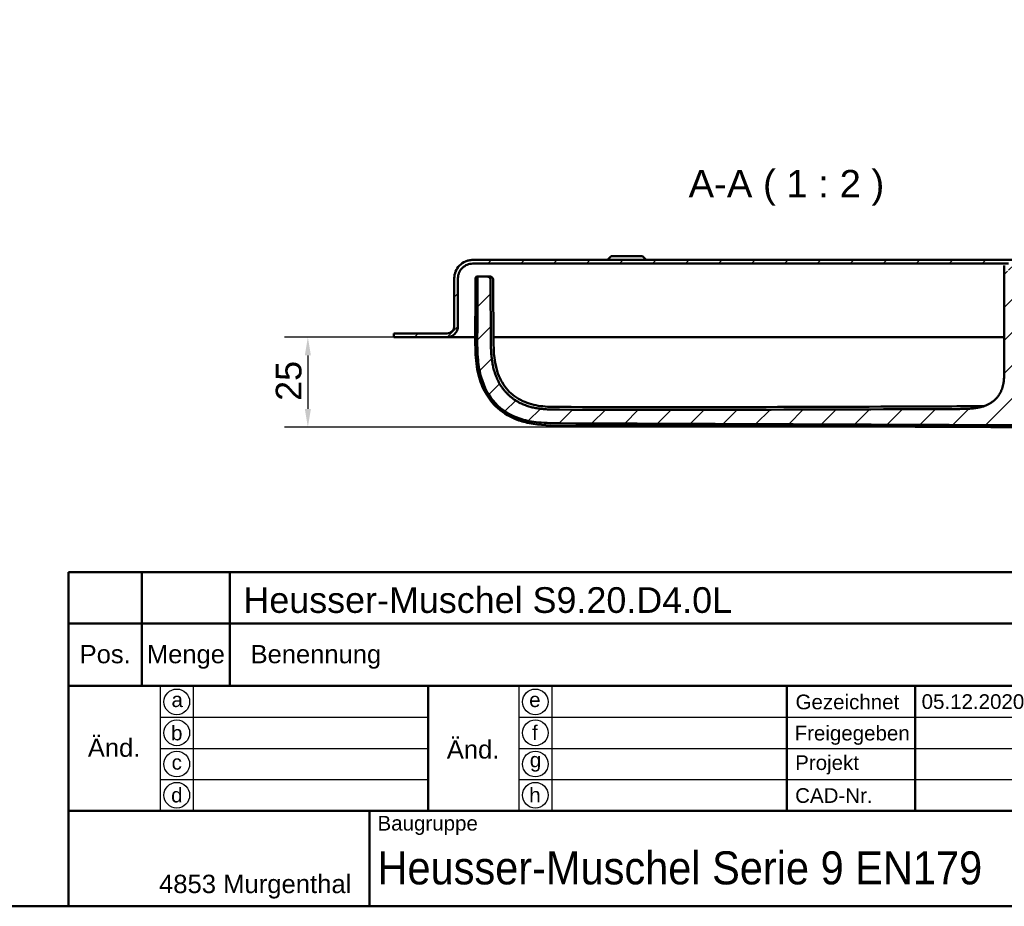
# Model space of a CAD drawing. Header units: millimetres. Extents: x 20 to 833, y 20 to 574.
# Tile 12 of 17: x 427 to 695, y 20 to 261. Entities that reach past the tile are written whole.
import ezdxf
from ezdxf.enums import TextEntityAlignment as Align

# ---------------------------------------------------------------- set-up
doc = ezdxf.new("R2010")
doc.units = ezdxf.units.MM
doc.header["$LTSCALE"] = 2
for name, color, linetype, lineweight in [('Bemaßungen(DIN)', 7, 'Continuous', 25), ('Sichtbare Kanten(DIN)', 7, 'Continuous', 50), ('Skizziergeometrie(DIN)', 7, 'Continuous', 50), ('Skizzierlinie(DIN)', 7, 'Continuous', 25), ('Symbole(DIN)', 7, 'Continuous', 25)]:
    doc.layers.add(name, color=color, linetype=linetype, lineweight=lineweight)
doc.layers.add('Schraffur', color=179, linetype='Continuous', lineweight=9, true_color=0x1e1e47)
doc.styles.add('Aktuell-DIN', font='arial.ttf')
doc.styles.add('Aktuell-DINGroßer Text', font='arial.ttf')
doc.styles.add('STANDARD-DIN~0', font='arial.ttf')
doc.styles.add('Textstil10', font='arial.ttf')
doc.styles.add('Textstil41', font='arial.ttf', dxfattribs={"width": 0.8})
doc.styles.add('Textstil83', font='arial.ttf', dxfattribs={"width": 0.8})
doc.dimstyles.new('CAD-LAN', dxfattribs={"dimscale": 2, "dimtxt": 3.5, "dimasz": 2.5, "dimexe": 3.175, "dimexo": 0, "dimgap": 0.8, "dimtad": 1, "dimrnd": 1e-08, "dimtxsty": 'STANDARD-DIN~0', "dimcen": 0.09, "dimdle": 10, "dimclrd": 250, "dimclre": 250, "dimclrt": 250, "dimadec": 0, "dimazin": 2, "dimtfac": 1, "dimtmove": 0, "dimatfit": 3, "dimfxl": 1, "dimtolj": 1, "dimtzin": 0, "dimlwd": 25, "dimlwe": 25, "dimarcsym": 0})

# ---------------------------------------------------------------- blocks, each defined once
blk = doc.blocks.new('Ränder Standardrahmen')
at = {"layer": 'Skizziergeometrie(DIN)', "flags": 128}
blk.add_lwpolyline([(10, 10), (10, 287), (410, 287), (410, 10), (10, 10)], dxfattribs=at)
blk = doc.blocks.new('Schriftfelder Heusser')
at = {"layer": 'Skizziergeometrie(DIN)'}
for p, q in [((101, 229.92), (101, 236.92)), ((101, 236.92), (291, 236.92)), ((111, 229.92), (111, 236.92)), ((123, 229.92), (123, 236.92)), ((101, 191.42), (101, 229.92)), ((101, 229.92), (291, 229.92)), ((111, 229.92), (111, 221.42)), ((123, 229.92), (123, 221.42)), ((101, 221.42), (291, 221.42)), ((150, 221.42), (150, 204.42)), ((198.85, 221.42), (198.85, 204.42)), ((216.35, 221.42), (216.35, 204.42)), ((101, 204.42), (291, 204.42)), ((142, 204.42), (142, 191.42)), ((291, 191.42), (101, 191.42))]:
    blk.add_line(p, q, dxfattribs=at)
at = {"layer": 'Skizzierlinie(DIN)'}
for p, q in [((113.5, 221.42), (113.5, 204.42)), ((118, 221.42), (118, 204.42)), ((162.35, 221.42), (162.35, 204.42)), ((166.85, 221.42), (166.85, 204.42)), ((113.5, 217.17), (150, 217.17)), ((162.35, 217.17), (278, 217.17)), ((113.5, 212.92), (150, 212.92)), ((162.35, 212.92), (278, 212.92)), ((113.5, 208.67), (150, 208.67)), ((162.35, 208.67), (278, 208.67))]:
    blk.add_line(p, q, dxfattribs=at)
for centre in [(115.75, 219.25), (164.6, 219.25), (115.75, 215.04), (164.6, 215.04), (115.75, 210.79), (164.6, 210.79), (115.75, 206.54), (164.6, 206.54)]:
    blk.add_circle(centre, 1.75, dxfattribs=at)
at = {"layer": 'Symbole(DIN)', "color": 179, "true_color": 0x262659, "style": 'Aktuell-DIN'}
for s, insert, char_height, attachment_point in [('Pos.', (106, 227), 2.489, 2), ('Menge', (117, 227), 2.489, 2), ('Benennung', (125.81, 225.38), 2.489, 4), ('\\fArial|b0|i0;a', (115.81, 219.53), 2, 5), ('\\fArial|b0|i0;e', (164.54, 219.53), 2, 5), ('\\fArial|b0|i0;Gezeichnet', (200.05, 219.23), 2, 4), ('\\fArial|b0|i0;b', (115.75, 215), 2, 5), ('\\fArial|b0|i0;f', (164.55, 215.06), 2, 5), ('\\fArial|b0|i0;Freigegeben', (199.92, 216), 2, 1), ('\\fArial|b0|i0;Projekt', (200, 211.98), 2, 1), ('\\fArial|b0|i0;c', (115.75, 211.01), 2, 5), ('\\fArial|b0|i0;g', (164.63, 211.05), 2, 5), ('\\fArial|b0|i0;d', (115.76, 206.55), 2, 5), ('\\fArial|b0|i0;h', (164.55, 206.57), 2, 5), ('\\fArial|b0|i0;CAD-Nr.', (200, 207.5), 2, 1), ('\\fArial|b0|i0;\\H2.0000;Baugruppe', (143.1, 203.73), 2, 1), ('\\fArial|b0|i0;\\H2.5000;4853 Murgenthal', (113.33, 192.46), 2.5, 7)]:
    blk.add_mtext(s, dxfattribs=dict(at, insert=insert, char_height=char_height, attachment_point=attachment_point))
at = {"layer": 'Symbole(DIN)', "color": 179, "true_color": 0x262659, "char_height": 2.489, "width": 12.3494, "attachment_point": 5, "style": 'Aktuell-DIN'}
for insert in [(107.21, 213), (156.12, 212.76)]:
    blk.add_mtext('Änd.', dxfattribs=dict(at, insert=insert))
at = {"layer": 'Symbole(DIN)', "color": 7, "insert": (143.1, 196.62), "char_height": 4.5, "width": 90.18, "attachment_point": 4, "style": 'Aktuell-DIN'}
blk.add_mtext('\\fArial|b0|i0;\\W0.90;\\H4.5000;Heusser-Muschel Serie 9 EN179', dxfattribs=at)
at = {"layer": 'Symbole(DIN)', "color": 179, "true_color": 0x262659, "style": 'Textstil10'}
blk.add_attdef('ERSTELLUNGSDATUM_001', (217.23, 218.29), '', height=2, dxfattribs=at)
at = {"layer": 'Symbole(DIN)', "color": 179, "true_color": 0x262659}
for tag, height, style, p in [('AUTOR', 2.49, 'Aktuell-DIN', (240.03, 219.26)), ('KONTROLLDATUM', 2, 'Textstil10', (217.42, 215.04)), ('KONTROLLIERT_VON', 2, 'Textstil10', (239.98, 215.05))]:
    blk.add_attdef(tag, text='', height=height, dxfattribs=dict(at, style=style)).set_placement(p, align=Align.MIDDLE_LEFT)
at = {"layer": 'Symbole(DIN)', "color": 7, "style": 'Textstil83', "width": 0.8}
blk.add_attdef('Anfänglicher_Ansichtsmaßstab_001', (281.57, 213.34), '', height=2.3, dxfattribs=at)
at = {"layer": 'Symbole(DIN)', "color": 179, "true_color": 0x262659, "style": 'Textstil10'}
blk.add_attdef('PROJEKT', text='', height=2, dxfattribs=at).set_placement((217.77, 209.72), align=Align.BOTTOM_LEFT)
at = {"layer": 'Symbole(DIN)', "color": 7, "style": 'Textstil41', "width": 0.8}
blk.add_attdef('STATUS', text='', height=5, dxfattribs=at).set_placement((284.53, 195.86), align=Align.MIDDLE_CENTER)
blk = doc.blocks.new('*D25')
at = {"layer": 'Bemaßungen(DIN)', "color": 250, "linetype": 'Continuous', "lineweight": 25, "true_color": 0x3f3f3f, "transparency": 16777216}
for p, q in [((528.63, 175.02), (498.87, 175.02)), ((505.22, 170.02), (505.22, 155.47)), ((700.98, 150.47), (498.87, 150.47))]:
    blk.add_line(p, q, dxfattribs=at)
at = {"layer": 'Bemaßungen(DIN)', "color": 250, "linetype": 'Continuous', "true_color": 0x3f3f3f, "transparency": 16777216}
for points in [[(504.39, 170.02), (506.06, 170.02), (505.22, 175.02)], [(504.39, 155.47), (506.06, 155.47), (505.22, 150.47)]]:
    blk.add_solid(points, dxfattribs=at)
at = {"layer": 'Defpoints', "color": 0, "linetype": 'Continuous', "transparency": 16777216}
for p in [(528.63, 175.02), (505.22, 150.47), (700.98, 150.47)]:
    blk.add_point(p, dxfattribs=at)
at = {"layer": 'Bemaßungen(DIN)', "color": 250, "linetype": 'Continuous', "lineweight": 25, "true_color": 0x3f3f3f, "transparency": 16777216, "insert": (496.48, 157.65), "char_height": 7, "attachment_point": 1, "rotation": 90, "style": 'STANDARD-DIN~0'}
blk.add_mtext('\\A1;25', dxfattribs=at)

msp = doc.modelspace()

# ---------------------------------------------------------------- hatches: boundary and pattern name
at = {"layer": 'Schraffur'}
h = msp.add_hatch(dxfattribs=at)
h.set_pattern_fill('ANSI31', color=256, scale=50.8, style=0)
h.set_pattern_definition([(45, (0, 0), (-4.49013, 4.49013), [])])
edge = h.paths.add_edge_path()
edge.add_line((736.131, 191.024), (736.131, 178.024))
edge.add_spline(control_points=[(736.131, 178.024), (736.131, 177.815), (736.152, 177.608), (736.237, 177.206), (736.298, 177.013), (736.537, 176.465), (736.765, 176.138), (737.325, 175.598), (737.65, 175.386), (738.363, 175.097), (738.744, 175.024), (739.131, 175.024)], knot_values=[-0.4735831, -0.4735831, -0.4735831, -0.4735831, -0.4108832, -0.4108832, -0.3500812, -0.3500812, -0.2314327, -0.2314327, -0.1160757, -0.1160757, 0, 0, 0, 0], degree=3, periodic=0)
edge.add_line((739.131, 175.024), (742.631, 175.024))
edge.add_line((742.631, 175.024), (742.631, 175.994))
edge.add_line((742.631, 175.994), (741.631, 175.994))
edge.add_line((741.631, 175.994), (741.631, 176.024))
edge.add_line((741.631, 176.024), (739.131, 176.024))
edge.add_spline(control_points=[(739.131, 176.024), (738.992, 176.024), (738.853, 176.038), (738.585, 176.095), (738.456, 176.136), (738.092, 176.295), (737.873, 176.447), (737.513, 176.82), (737.372, 177.037), (737.18, 177.513), (737.131, 177.766), (737.131, 178.024)], knot_values=[-0.3157143, -0.3157143, -0.3157143, -0.3157143, -0.2739221, -0.2739221, -0.2333875, -0.2333875, -0.1542884, -0.1542884, -0.0773838, -0.0773838, 0, 0, 0, 0], degree=3, periodic=0)
edge.add_line((737.131, 178.024), (737.131, 191.024))
edge.add_spline(control_points=[(737.131, 191.024), (737.131, 191.372), (737.095, 191.718), (736.954, 192.388), (736.852, 192.71), (736.454, 193.622), (736.074, 194.168), (735.14, 195.068), (734.599, 195.42), (733.41, 195.902), (732.776, 196.024), (732.131, 196.024)], knot_values=[-0.7893052, -0.7893052, -0.7893052, -0.7893052, -0.6848053, -0.6848053, -0.5834686, -0.5834686, -0.3857211, -0.3857211, -0.1934595, -0.1934595, 0, 0, 0, 0], degree=3, periodic=0)
edge.add_line((732.131, 196.024), (723.131, 196.024))
edge.add_line((723.131, 196.024), (723.131, 197.524))
edge.add_line((723.131, 197.524), (722.631, 197.524))
edge.add_line((722.631, 197.524), (722.631, 194.224))
edge.add_line((722.631, 194.224), (722.131, 194.224))
edge.add_line((722.131, 194.224), (722.131, 195.024))
edge.add_line((722.131, 195.024), (719.131, 195.024))
edge.add_line((719.131, 195.024), (719.131, 194.224))
edge.add_line((719.131, 194.224), (719.881, 194.224))
edge.add_line((719.881, 194.224), (719.681, 194.024))
edge.add_line((719.681, 194.024), (719.681, 189.224))
edge.add_line((719.681, 189.224), (719.881, 189.024))
edge.add_line((719.881, 189.024), (719.631, 189.024))
edge.add_line((719.631, 189.024), (719.631, 193.824))
edge.add_line((719.631, 193.824), (719.431, 194.024))
edge.add_line((719.431, 194.024), (718.331, 194.024))
edge.add_line((718.331, 194.024), (718.131, 193.824))
edge.add_line((718.131, 193.824), (718.131, 195.024))
edge.add_line((718.131, 195.024), (719.116, 195.024))
edge.add_line((719.116, 195.024), (719.116, 195.924))
edge.add_line((719.116, 195.924), (717.681, 195.924))
edge.add_line((717.681, 195.924), (717.681, 195.024))
edge.add_line((717.681, 195.024), (717.231, 195.024))
edge.add_line((717.231, 195.024), (717.231, 196.724))
edge.add_line((717.231, 196.724), (718.131, 196.724))
edge.add_line((718.131, 196.724), (718.131, 197.324))
edge.add_line((718.131, 197.324), (717.631, 197.824))
edge.add_line((717.631, 197.824), (714.681, 197.824))
edge.add_line((714.681, 197.824), (714.681, 182.983))
edge.add_line((714.681, 182.983), (724.189, 182.983))
edge.add_line((724.189, 182.983), (725.174, 183.967))
edge.add_line((725.174, 183.967), (725.174, 192.024))
edge.add_line((725.174, 192.024), (725.174, 194.524))
edge.add_line((725.174, 194.524), (724.431, 194.524))
edge.add_line((724.431, 194.524), (724.431, 188.324))
edge.add_line((724.431, 188.324), (724.131, 188.024))
edge.add_line((724.131, 188.024), (721.431, 188.024))
edge.add_line((721.431, 188.024), (721.631, 188.224))
edge.add_line((721.631, 188.224), (721.631, 188.824))
edge.add_line((721.631, 188.824), (721.431, 189.024))
edge.add_line((721.431, 189.024), (721.731, 189.024))
edge.add_line((721.731, 189.024), (721.731, 188.524))
edge.add_line((721.731, 188.524), (721.831, 188.424))
edge.add_line((721.831, 188.424), (723.931, 188.424))
edge.add_line((723.931, 188.424), (724.131, 188.624))
edge.add_line((724.131, 188.624), (724.131, 195.024))
edge.add_line((724.131, 195.024), (732.131, 195.024))
edge.add_spline(control_points=[(732.131, 195.024), (732.409, 195.024), (732.686, 194.996), (733.222, 194.883), (733.479, 194.801), (734.209, 194.483), (734.646, 194.179), (735.366, 193.432), (735.648, 192.999), (736.033, 192.047), (736.131, 191.54), (736.131, 191.024)], knot_values=[-0.6314442, -0.6314442, -0.6314442, -0.6314442, -0.5478443, -0.5478443, -0.4667749, -0.4667749, -0.3085769, -0.3085769, -0.1547676, -0.1547676, 0, 0, 0, 0], degree=3, periodic=0)
h.paths.add_polyline_path([(718.131, 188.024), (718.131, 188.224), (718.331, 188.024)], flags=0)
edge = h.paths.add_edge_path()
edge.add_line((546.131, 178.024), (546.131, 191.024))
edge.add_spline(control_points=[(546.131, 191.024), (546.131, 191.302), (546.159, 191.579), (546.272, 192.116), (546.354, 192.373), (546.672, 193.103), (546.976, 193.539), (547.723, 194.259), (548.156, 194.541), (549.108, 194.927), (549.615, 195.024), (550.131, 195.024)], knot_values=[-0.6314442, -0.6314442, -0.6314442, -0.6314442, -0.5478443, -0.5478443, -0.4667749, -0.4667749, -0.3085769, -0.3085769, -0.1547676, -0.1547676, 0, 0, 0, 0], degree=3, periodic=0)
edge.add_line((550.131, 195.024), (696.131, 195.024))
edge.add_line((696.131, 195.024), (696.131, 188.624))
edge.add_line((696.131, 188.624), (696.331, 188.424))
edge.add_line((696.331, 188.424), (698.431, 188.424))
edge.add_line((698.431, 188.424), (698.531, 188.524))
edge.add_line((698.531, 188.524), (698.531, 189.024))
edge.add_line((698.531, 189.024), (698.831, 189.024))
edge.add_line((698.831, 189.024), (698.631, 188.824))
edge.add_line((698.631, 188.824), (698.631, 188.224))
edge.add_line((698.631, 188.224), (698.831, 188.024))
edge.add_line((698.831, 188.024), (696.131, 188.024))
edge.add_line((696.131, 188.024), (695.831, 188.324))
edge.add_line((695.831, 188.324), (695.831, 194.524))
edge.add_line((695.831, 194.524), (694.987, 194.524))
edge.add_line((694.987, 194.524), (694.987, 192.024))
edge.add_line((694.987, 192.024), (694.987, 166.608))
edge.add_spline(control_points=[(694.987, 166.608), (694.987, 162.162), (694.987, 158.603), (691.46, 155.473), (687.433, 155.456), (682.4, 155.434)], knot_values=[0, 0, 0, 0, 0, 0, 1, 1, 1, 1, 1, 1], degree=5, periodic=0)
edge.add_spline(control_points=[(682.4, 155.434), (646.203, 155.276), (610.006, 155.133), (573.81, 155.262)], knot_values=[0.0000183, 0.0000183, 0.0000183, 0.0000183, 10.8591286, 10.8591286, 10.8591286, 10.8591286], degree=3, periodic=0)
edge.add_spline(control_points=[(573.81, 155.262), (567.273, 155.285), (561.313, 155.314), (555.121, 160.99), (555.094, 167.471), (555.06, 175.562)], knot_values=[0, 0, 0, 0, 0, 0, 1, 1, 1, 1, 1, 1], degree=5, periodic=0)
edge.add_spline(control_points=[(555.06, 175.562), (555.029, 182.859), (555.013, 186.746), (555.011, 190.11)], knot_values=[0, 0, 0, 0, 1.0033721, 1.0033721, 1.0033721, 1.0033721], weights=[1.044297, 1.00552, 1.0006869, 1.0000845], degree=3, periodic=0)
edge.add_spline(control_points=[(555.011, 190.11), (555.011, 190.676), (555.011, 191.184), (554.698, 191.524), (554.176, 191.524), (553.6, 191.524)], knot_values=[0, 0, 0, 0, 0, 0, 1, 1, 1, 1, 1, 1], degree=5, periodic=0)
edge.add_line((553.6, 191.524), (552.011, 191.524))
edge.add_spline(control_points=[(552.011, 191.524), (551.905, 191.524), (551.797, 191.524), (551.664, 191.487), (551.626, 191.47), (551.561, 191.425), (551.535, 191.397), (551.488, 191.322), (551.472, 191.275), (551.445, 191.142), (551.445, 191.05), (551.445, 190.958)], knot_values=[-0.0997525, -0.0997525, -0.0997525, -0.0997525, -0.0687231, -0.0687231, -0.0556331, -0.0556331, -0.0432165, -0.0432165, -0.0273736, -0.0273736, -0.0000528, -0.0000528, -0.0000528, -0.0000528], degree=3, periodic=0)
edge.add_spline(control_points=[(551.445, 190.958), (551.445, 189.041), (551.441, 187.21), (551.435, 185.282), (551.429, 183.334), (551.421, 181.328), (551.413, 179.39), (551.408, 178.104), (551.403, 176.819), (551.397, 175.533)], knot_values=[0, 0, 0, 0, 0.4082996, 0.4082996, 0.4082996, 0.82096, 0.82096, 0.82096, 1.0946134, 1.0946134, 1.0946134, 1.0946134], degree=3, periodic=0)
edge.add_spline(control_points=[(551.397, 175.533), (551.392, 174.397), (551.386, 173.258), (551.414, 172.044), (551.442, 170.83), (551.504, 169.763), (551.591, 168.845), (551.766, 167.008), (552.049, 165.512), (552.452, 164.103), (554.066, 158.466), (557.689, 154.583), (562.98, 152.819), (564.303, 152.378), (565.708, 152.065), (567.435, 151.863), (568.298, 151.762), (569.301, 151.687), (570.443, 151.646), (571.585, 151.606), (572.655, 151.603), (573.725, 151.598)], knot_values=[0, 0, 0, 0, 0.2406476, 0.2406476, 0.2406476, 0.4812952, 0.4812952, 0.4812952, 0.9625904, 0.9625904, 0.9625904, 2.8877711, 2.8877711, 2.8877711, 3.3690663, 3.3690663, 3.3690663, 3.6097139, 3.6097139, 3.6097139, 3.8503615, 3.8503615, 3.8503615, 3.8503615], degree=3, periodic=0)
edge.add_line((573.725, 151.598), (701.199, 151.051))
edge.add_spline(control_points=[(701.199, 151.051), (702.665, 151.045), (704.132, 151.037), (705.691, 151.082), (707.251, 151.126), (708.633, 151.216), (709.987, 151.37)], knot_values=[0, 0, 0, 0, 0.4403832, 0.4403832, 0.4403832, 0.8807664, 0.8807664, 0.8807664, 0.8807664], degree=3, periodic=0)
edge.add_spline(control_points=[(709.987, 151.37), (711.767, 151.574), (713.378, 151.879), (714.891, 152.299)], knot_values=[0, 0, 0, 0, 0.5001725, 0.5001725, 0.5001725, 0.5001725], degree=3, periodic=0)
edge.add_spline(control_points=[(714.891, 152.299), (716.426, 152.726), (718.107, 153.341), (719.933, 154.145)], knot_values=[0, 0, 0, 0, 0.5374565, 0.5374565, 0.5374565, 0.5374565], degree=3, periodic=0)
edge.add_spline(control_points=[(719.933, 154.145), (720.396, 154.35), (720.73, 154.504), (721.134, 154.7), (721.537, 154.896), (721.931, 155.097), (722.324, 155.3), (722.423, 155.351), (722.521, 155.402), (722.619, 155.453), (722.915, 155.605), (723.21, 155.757), (723.507, 155.905), (723.557, 155.929), (723.607, 155.954), (723.656, 155.978), (723.706, 156.002), (723.756, 156.027), (723.806, 156.051), (724.055, 156.171), (724.306, 156.287), (724.564, 156.394), (724.615, 156.415), (724.666, 156.436), (724.716, 156.456)], knot_values=[0, 0, 0, 0, 0.1300988, 0.1300988, 0.1300988, 0.2601975, 0.2601975, 0.2601975, 0.2927222, 0.2927222, 0.2927222, 0.3902963, 0.3902963, 0.3902963, 0.4065586, 0.4065586, 0.4065586, 0.422821, 0.422821, 0.422821, 0.5041327, 0.5041327, 0.5041327, 0.5203951, 0.5203951, 0.5203951, 0.5203951], degree=3, periodic=0)
edge.add_spline(control_points=[(724.716, 156.456), (724.809, 156.493), (724.9, 156.527), (725.016, 156.602), (725.053, 156.633), (725.114, 156.714), (725.135, 156.76), (725.174, 156.903), (725.174, 157.008), (725.174, 157.112)], knot_values=[-0.0935252, -0.0935252, -0.0935252, -0.0935252, -0.0642653, -0.0642653, -0.0483657, -0.0483657, -0.0312512, -0.0312512, 0, 0, 0, 0], degree=3, periodic=0)
edge.add_line((725.174, 157.112), (725.174, 177.081))
edge.add_line((725.174, 177.081), (724.189, 178.066))
edge.add_line((724.189, 178.066), (714.681, 178.066))
edge.add_line((714.681, 178.066), (714.681, 162.824))
edge.add_line((714.681, 162.824), (705.581, 162.824))
edge.add_line((705.581, 162.824), (705.581, 197.824))
edge.add_line((705.581, 197.824), (702.631, 197.824))
edge.add_line((702.631, 197.824), (702.131, 197.324))
edge.add_line((702.131, 197.324), (702.131, 196.724))
edge.add_line((702.131, 196.724), (703.031, 196.724))
edge.add_line((703.031, 196.724), (703.031, 195.024))
edge.add_line((703.031, 195.024), (702.581, 195.024))
edge.add_line((702.581, 195.024), (702.581, 195.924))
edge.add_line((702.581, 195.924), (701.145, 195.924))
edge.add_line((701.145, 195.924), (701.145, 195.024))
edge.add_line((701.145, 195.024), (702.131, 195.024))
edge.add_line((702.131, 195.024), (702.131, 193.824))
edge.add_line((702.131, 193.824), (701.931, 194.024))
edge.add_line((701.931, 194.024), (700.831, 194.024))
edge.add_line((700.831, 194.024), (700.631, 193.824))
edge.add_line((700.631, 193.824), (700.631, 189.024))
edge.add_line((700.631, 189.024), (700.381, 189.024))
edge.add_line((700.381, 189.024), (700.581, 189.224))
edge.add_line((700.581, 189.224), (700.581, 194.024))
edge.add_line((700.581, 194.024), (700.381, 194.224))
edge.add_line((700.381, 194.224), (701.131, 194.224))
edge.add_line((701.131, 194.224), (701.131, 195.024))
edge.add_line((701.131, 195.024), (698.131, 195.024))
edge.add_line((698.131, 195.024), (698.131, 194.224))
edge.add_line((698.131, 194.224), (697.631, 194.224))
edge.add_line((697.631, 194.224), (697.631, 197.524))
edge.add_line((697.631, 197.524), (697.131, 197.524))
edge.add_line((697.131, 197.524), (697.131, 196.024))
edge.add_line((697.131, 196.024), (550.131, 196.024))
edge.add_spline(control_points=[(550.131, 196.024), (549.783, 196.024), (549.437, 195.989), (548.767, 195.848), (548.445, 195.745), (547.533, 195.348), (546.987, 194.967), (546.087, 194.034), (545.734, 193.493), (545.253, 192.303), (545.131, 191.669), (545.131, 191.024)], knot_values=[-0.7893052, -0.7893052, -0.7893052, -0.7893052, -0.6848053, -0.6848053, -0.5834686, -0.5834686, -0.3857211, -0.3857211, -0.1934595, -0.1934595, 0, 0, 0, 0], degree=3, periodic=0)
edge.add_line((545.131, 191.024), (545.131, 178.024))
edge.add_spline(control_points=[(545.131, 178.024), (545.131, 177.885), (545.117, 177.747), (545.06, 177.478), (545.019, 177.35), (544.86, 176.985), (544.708, 176.767), (544.335, 176.407), (544.118, 176.266), (543.642, 176.073), (543.389, 176.024), (543.131, 176.024)], knot_values=[-0.3157221, -0.3157221, -0.3157221, -0.3157221, -0.2739221, -0.2739221, -0.2333875, -0.2333875, -0.1542884, -0.1542884, -0.0773838, -0.0773838, -0.0000019, -0.0000019, -0.0000019, -0.0000019], degree=3, periodic=0)
edge.add_line((543.131, 176.024), (528.631, 176.024))
edge.add_line((528.631, 176.024), (528.631, 175.024))
edge.add_line((528.631, 175.024), (543.131, 175.024))
edge.add_spline(control_points=[(543.131, 175.024), (543.339, 175.024), (543.547, 175.045), (543.949, 175.13), (544.142, 175.192), (544.69, 175.43), (545.017, 175.658), (545.557, 176.218), (545.768, 176.543), (546.057, 177.257), (546.131, 177.637), (546.131, 178.024)], knot_values=[-0.4735831, -0.4735831, -0.4735831, -0.4735831, -0.4108832, -0.4108832, -0.3500812, -0.3500812, -0.2314327, -0.2314327, -0.1160757, -0.1160757, 0, 0, 0, 0], degree=3, periodic=0)
h.paths.add_polyline_path([(702.131, 188.224), (702.131, 188.024), (701.931, 188.024)], flags=0)

# ---------------------------------------------------------------- linework, layer by layer
at = {"layer": 'Sichtbare Kanten(DIN)'}
for p, q in [((697.131, 196.024), (550.131, 196.024)), ((587.881, 197.024), (586.881, 196.024)), ((587.881, 197.024), (596.381, 197.024)), ((596.381, 197.024), (597.381, 196.024)), ((550.131, 195.024), (696.131, 195.024)), ((694.987, 192.024), (694.987, 194.524)), ((545.131, 191.024), (545.131, 178.024)), ((545.131, 178.024), (545.131, 191.024)), ((546.131, 178.024), (546.131, 191.024)), ((552.011, 191.524), (553.6, 191.524)), ((553.6, 191.524), (554.304, 191.524)), ((694.987, 192.024), (694.987, 166.608)), ((694.987, 192.024), (694.987, 166.608)), ((545.131, 178.024), (545.131, 178.024)), ((543.131, 176.024), (528.631, 176.024)), ((528.631, 176.024), (528.631, 175.024)), ((528.631, 175.994), (528.631, 175.994)), ((528.631, 175.024), (528.631, 175.994)), ((528.631, 175.024), (543.131, 175.024)), ((528.631, 175.024), (528.631, 175.024)), ((550.815, 175.024), (543.131, 175.024)), ((568.669, 175.024), (555.791, 175.024)), ((694.987, 175.024), (568.669, 175.024)), ((701.199, 151.051), (573.725, 151.598))]:
    msp.add_line(p, q, dxfattribs=at)
for points, degree, knots in [([(550.131, 196.024), (549.783, 196.024), (549.437, 195.989), (548.767, 195.848), (548.445, 195.745), (547.533, 195.348), (546.987, 194.967), (546.087, 194.034), (545.734, 193.493), (545.253, 192.303), (545.131, 191.669), (545.131, 191.024)], 3, [-0.78930523, -0.78930523, -0.78930523, -0.78930523, -0.68480532, -0.68480532, -0.58346864, -0.58346864, -0.38572109, -0.38572109, -0.19345948, -0.19345948, 0, 0, 0, 0]), ([(546.131, 191.024), (546.131, 191.302), (546.159, 191.579), (546.272, 192.116), (546.354, 192.373), (546.672, 193.103), (546.976, 193.539), (547.723, 194.259), (548.156, 194.541), (549.108, 194.927), (549.615, 195.024), (550.131, 195.024)], 3, [-0.63144419, -0.63144419, -0.63144419, -0.63144419, -0.54784426, -0.54784426, -0.46677491, -0.46677491, -0.30857687, -0.30857687, -0.15476759, -0.15476759, 0, 0, 0, 0]), ([(709.983, 150.809), (705.629, 150.311), (701.221, 150.49), (689.502, 150.541), (682.166, 150.572), (652.822, 150.698), (630.814, 150.792), (600.553, 150.922), (592.3, 150.957), (577.855, 151.02), (571.558, 150.418), (564.219, 151.848), (562.971, 152.201), (559.78, 153.497), (557.896, 154.716), (555.145, 157.457), (554.115, 158.892), (552.512, 161.998), (551.934, 163.703), (551.088, 167.551), (550.912, 169.734), (550.763, 175.526), (550.852, 179.15), (550.871, 184.233), (550.875, 185.692), (550.881, 187.88), (550.883, 188.61), (550.883, 189.704), (550.881, 190.069), (550.886, 190.529), (550.887, 190.625), (550.894, 190.831), (550.899, 190.943), (550.921, 191.09), (550.931, 191.135), (550.967, 191.257), (551.001, 191.323), (551.088, 191.422), (551.14, 191.458), (551.248, 191.499), (551.296, 191.51), (551.38, 191.52), (551.413, 191.522), (551.467, 191.525), (551.487, 191.525), (551.528, 191.525), (551.549, 191.525), (551.57, 191.525)], 3, [0, 0, 0, 0, 1.3147732, 1.3147732, 3.5156069, 3.5156069, 10.1181079, 10.1181079, 12.5940457, 12.5940457, 14.4517512, 14.4517512, 14.8372417, 14.8372417, 15.4848677, 15.4848677, 16.0022412, 16.0022412, 16.5333209, 16.5333209, 17.1842684, 17.1842684, 18.2712861, 18.2712861, 18.7090006, 18.7090006, 18.9277979, 18.9277979, 19.037268, 19.037268, 19.0659314, 19.0659314, 19.1002429, 19.1002429, 19.1167144, 19.1167144, 19.1500843, 19.1500843, 19.1808225, 19.1808225, 19.1996381, 19.1996381, 19.21058, 19.21058, 19.2165994, 19.2165994, 19.2229076, 19.2229076, 19.2229076, 19.2229076]), ([(551.445, 190.958), (551.445, 189.041), (551.441, 187.21), (551.435, 185.282), (551.429, 183.334), (551.421, 181.328), (551.413, 179.39), (551.408, 178.104), (551.403, 176.819), (551.397, 175.533)], 3, [0, 0, 0, 0, 0.4082996, 0.4082996, 0.4082996, 0.82096, 0.82096, 0.82096, 1.0946134, 1.0946134, 1.0946134, 1.0946134]), ([(552.011, 191.524), (551.905, 191.524), (551.797, 191.524), (551.664, 191.487), (551.626, 191.47), (551.561, 191.425), (551.535, 191.397), (551.488, 191.322), (551.472, 191.275), (551.445, 191.142), (551.445, 191.05), (551.445, 190.958)], 3, [-0.099752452, -0.099752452, -0.099752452, -0.099752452, -0.068723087, -0.068723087, -0.055633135, -0.055633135, -0.043216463, -0.043216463, -0.027373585, -0.027373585, -0.000052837, -0.000052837, -0.000052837, -0.000052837]), ([(551.451, 191.515), (551.451, 191.515), (551.451, 191.515), (551.454, 191.515), (551.466, 191.517), (551.5, 191.52), (551.515, 191.522), (551.549, 191.524), (551.567, 191.525), (551.602, 191.526), (551.617, 191.526), (551.643, 191.527), (551.652, 191.527), (551.669, 191.527), (551.676, 191.527), (551.686, 191.527), (551.689, 191.527), (551.694, 191.527), (551.696, 191.527), (551.699, 191.527), (551.699, 191.527), (551.699, 191.527), (551.699, 191.527), (551.7, 191.527)], 3, [0.040889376, 0.040889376, 0.040889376, 0.040889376, 0.04351179, 0.04351179, 0.063943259, 0.063943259, 0.075266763, 0.075266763, 0.084557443, 0.084557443, 0.090252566, 0.090252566, 0.093339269, 0.093339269, 0.095419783, 0.095419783, 0.096311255, 0.096311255, 0.09697961, 0.09697961, 0.097042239, 0.097042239, 0.097097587, 0.097097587, 0.097097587, 0.097097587]), ([(551.617, 191.52), (551.612, 191.521), (551.607, 191.521), (551.601, 191.522), (551.595, 191.523), (551.589, 191.524), (551.588, 191.524)], 5, [1.370673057, 1.370673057, 1.370673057, 1.370673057, 1.370673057, 1.370673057, 1.391806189, 1.395873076, 1.395873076, 1.395873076, 1.395873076, 1.395873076, 1.395873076]), ([(551.595, 191.519), (551.595, 191.519), (551.596, 191.519), (551.6, 191.519), (551.609, 191.52), (551.637, 191.522), (551.657, 191.523), (551.702, 191.525), (551.72, 191.525), (551.754, 191.526), (551.767, 191.526), (551.789, 191.526), (551.797, 191.526), (551.806, 191.526)], 3, [0.04302321, 0.04302321, 0.04302321, 0.04302321, 0.048472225, 0.048472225, 0.065382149, 0.065382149, 0.082093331, 0.082093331, 0.090516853, 0.090516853, 0.094716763, 0.094716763, 0.097316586, 0.097316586, 0.097316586, 0.097316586]), ([(551.693, 191.52), (551.693, 191.52), (551.7, 191.52), (551.721, 191.522), (551.728, 191.522), (551.74, 191.523), (551.743, 191.523), (551.748, 191.523), (551.749, 191.523), (551.761, 191.524), (551.775, 191.524), (551.799, 191.524), (551.806, 191.525), (551.822, 191.525), (551.831, 191.525), (551.847, 191.525), (551.853, 191.525), (551.864, 191.525), (551.868, 191.525), (551.875, 191.525), (551.876, 191.525), (551.879, 191.525), (551.879, 191.525), (551.88, 191.525), (551.881, 191.525), (551.881, 191.525), (551.881, 191.525), (551.881, 191.525)], 3, [0.043257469, 0.043257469, 0.043257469, 0.043257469, 0.063911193, 0.063911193, 0.072195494, 0.072195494, 0.074953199, 0.074953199, 0.075872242, 0.075872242, 0.085106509, 0.085106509, 0.088411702, 0.088411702, 0.091991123, 0.091991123, 0.094059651, 0.094059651, 0.095367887, 0.095367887, 0.095908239, 0.095908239, 0.096110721, 0.096110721, 0.09616816, 0.09616816, 0.09618252, 0.09618252, 0.09618252, 0.09618252]), ([(551.779, 191.522), (551.779, 191.522), (551.79, 191.522), (551.821, 191.523), (551.83, 191.524), (551.847, 191.524), (551.854, 191.524), (551.869, 191.524), (551.874, 191.524), (551.888, 191.524), (551.896, 191.524), (551.91, 191.524), (551.915, 191.524), (551.922, 191.524), (551.925, 191.524), (551.928, 191.524), (551.929, 191.524), (551.93, 191.524), (551.93, 191.524), (551.931, 191.524)], 3, [0.041204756, 0.041204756, 0.041204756, 0.041204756, 0.068784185, 0.068784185, 0.076970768, 0.076970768, 0.082340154, 0.082340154, 0.085424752, 0.085424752, 0.08876935, 0.08876935, 0.090316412, 0.090316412, 0.091134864, 0.091134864, 0.091301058, 0.091301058, 0.091425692, 0.091425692, 0.091425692, 0.091425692]), ([(551.845, 191.523), (551.845, 191.523), (551.846, 191.523), (551.855, 191.523), (551.865, 191.524), (551.888, 191.524), (551.896, 191.524), (551.912, 191.524), (551.919, 191.524), (551.934, 191.524), (551.939, 191.524), (551.95, 191.524), (551.953, 191.524), (551.96, 191.524), (551.963, 191.524), (551.966, 191.524)], 3, [0.041130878, 0.041130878, 0.041130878, 0.041130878, 0.052585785, 0.052585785, 0.07295608, 0.07295608, 0.080887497, 0.080887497, 0.086067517, 0.086067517, 0.08868268, 0.08868268, 0.089993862, 0.089993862, 0.090808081, 0.090808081, 0.090808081, 0.090808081]), ([(551.891, 191.523), (551.891, 191.523), (551.892, 191.524), (551.898, 191.524), (551.908, 191.524), (551.934, 191.524), (551.939, 191.524), (551.949, 191.524), (551.954, 191.524), (551.964, 191.524), (551.967, 191.524), (551.973, 191.524), (551.974, 191.524), (551.978, 191.524), (551.98, 191.524), (551.983, 191.524), (551.985, 191.524), (551.987, 191.524), (551.988, 191.524), (551.989, 191.524), (551.989, 191.524), (551.989, 191.524), (551.989, 191.524), (551.99, 191.524)], 3, [0.042153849, 0.042153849, 0.042153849, 0.042153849, 0.051584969, 0.051584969, 0.077457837, 0.077457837, 0.082709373, 0.082709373, 0.08665462, 0.08665462, 0.088479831, 0.088479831, 0.089149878, 0.089149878, 0.089838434, 0.089838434, 0.090267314, 0.090267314, 0.090572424, 0.090572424, 0.090605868, 0.090605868, 0.090618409, 0.090618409, 0.090618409, 0.090618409]), ([(551.916, 191.524), (551.916, 191.524), (551.916, 191.524), (551.917, 191.524), (551.917, 191.524), (551.92, 191.524), (551.927, 191.524), (551.956, 191.524), (551.964, 191.524), (551.979, 191.524), (551.983, 191.524), (551.99, 191.524), (551.993, 191.524), (552, 191.524), (552.004, 191.524), (552.008, 191.524), (552.009, 191.524), (552.009, 191.524), (552.01, 191.524), (552.01, 191.524), (552.01, 191.524), (552.01, 191.524)], 3, [0.045423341, 0.045423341, 0.045423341, 0.045423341, 0.048719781, 0.048719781, 0.050905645, 0.050905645, 0.072892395, 0.072892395, 0.079342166, 0.079342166, 0.080984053, 0.080984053, 0.082214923, 0.082214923, 0.083325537, 0.083325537, 0.083462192, 0.083462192, 0.083530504, 0.083530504, 0.08354758, 0.08354758, 0.08354758, 0.08354758]), ([(551.918, 191.524), (551.918, 191.524), (551.922, 191.524), (551.936, 191.524), (551.943, 191.524), (551.958, 191.524), (551.963, 191.524), (551.972, 191.524), (551.976, 191.524), (551.985, 191.524), (551.988, 191.524), (551.994, 191.524), (551.996, 191.524), (552, 191.524), (552.002, 191.524), (552.004, 191.524)], 3, [0.042845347, 0.042845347, 0.042845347, 0.042845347, 0.063924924, 0.063924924, 0.077136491, 0.077136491, 0.081925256, 0.081925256, 0.085010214, 0.085010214, 0.086567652, 0.086567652, 0.087348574, 0.087348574, 0.087833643, 0.087833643, 0.087833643, 0.087833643]), ([(551.979, 191.524), (551.978, 191.524), (551.977, 191.524), (551.976, 191.524), (551.975, 191.524), (551.974, 191.524), (551.973, 191.524)], 5, [0.504286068, 0.504286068, 0.504286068, 0.504286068, 0.504286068, 0.504286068, 0.521884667, 0.544861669, 0.544861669, 0.544861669, 0.544861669, 0.544861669, 0.544861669]), ([(554.327, 191.524), (554.327, 191.524), (554.327, 191.524), (554.327, 191.524), (554.327, 191.524), (554.327, 191.524), (554.327, 191.524), (554.327, 191.524), (554.328, 191.524), (554.328, 191.524), (554.328, 191.524), (554.329, 191.524), (554.329, 191.524), (554.33, 191.524), (554.33, 191.524), (554.33, 191.524), (554.33, 191.524), (554.33, 191.524), (554.33, 191.524), (554.33, 191.524), (554.33, 191.524), (554.331, 191.524), (554.331, 191.524), (554.331, 191.524), (554.331, 191.524), (554.332, 191.524), (554.333, 191.524), (554.334, 191.524), (554.335, 191.524), (554.34, 191.524), (554.344, 191.524), (554.353, 191.524), (554.357, 191.524), (554.368, 191.524), (554.376, 191.524), (554.417, 191.524), (554.452, 191.524), (554.52, 191.523), (554.553, 191.523), (554.655, 191.52), (554.723, 191.517), (554.928, 191.499), (555.066, 191.477), (555.258, 191.403), (555.32, 191.372), (555.432, 191.293), (555.483, 191.245), (555.567, 191.137), (555.602, 191.077), (555.682, 190.888), (555.709, 190.75), (555.74, 190.446), (555.74, 190.275), (555.74, 190.106)], 3, [0, 0, 0, 0, 0.00007948, 0.00007948, 0.00023843, 0.00023843, 0.00055634, 0.00055634, 0.00119216, 0.00119216, 0.00247649, 0.00247649, 0.00263941, 0.00263941, 0.00267988, 0.00267988, 0.00270001, 0.00270001, 0.00272021, 0.00272021, 0.00274029, 0.00274029, 0.00278045, 0.00278045, 0.00286031, 0.00286031, 0.00317882, 0.00317882, 0.00381464, 0.00381464, 0.00640667, 0.00640667, 0.00768677, 0.00768677, 0.01025221, 0.01025221, 0.02044749, 0.02044749, 0.03062153, 0.03062153, 0.05097922, 0.05097922, 0.09220659, 0.09220659, 0.11272488, 0.11272488, 0.13329354, 0.13329354, 0.15379743, 0.15379743, 0.19482926, 0.19482926, 0.24572243, 0.24572243, 0.24572243, 0.24572243]), ([(545.131, 178.024), (545.131, 177.885), (545.117, 177.747), (545.06, 177.478), (545.019, 177.35), (544.86, 176.985), (544.708, 176.767), (544.335, 176.407), (544.118, 176.266), (543.642, 176.073), (543.389, 176.024), (543.131, 176.024)], 3, [-0.31572209, -0.31572209, -0.31572209, -0.31572209, -0.27392213, -0.27392213, -0.23338746, -0.23338746, -0.15428844, -0.15428844, -0.07738379, -0.07738379, -0.00000194, -0.00000194, -0.00000194, -0.00000194]), ([(543.131, 175.024), (543.339, 175.024), (543.547, 175.045), (543.949, 175.13), (544.142, 175.192), (544.69, 175.43), (545.017, 175.658), (545.557, 176.218), (545.768, 176.543), (546.057, 177.257), (546.131, 177.637), (546.131, 178.024)], 3, [-0.47358314, -0.47358314, -0.47358314, -0.47358314, -0.41088319, -0.41088319, -0.35008119, -0.35008119, -0.23143265, -0.23143265, -0.11607569, -0.11607569, 0, 0, 0, 0]), ([(573.725, 151.598), (572.655, 151.603), (571.585, 151.606), (570.443, 151.646), (569.301, 151.687), (568.298, 151.762), (567.435, 151.863), (565.708, 152.065), (564.303, 152.378), (562.98, 152.819), (557.689, 154.583), (554.066, 158.466), (552.452, 164.103), (552.049, 165.512), (551.766, 167.008), (551.591, 168.845), (551.504, 169.763), (551.442, 170.83), (551.414, 172.044), (551.386, 173.258), (551.392, 174.397), (551.397, 175.533)], 3, [0, 0, 0, 0, 0.2406476, 0.2406476, 0.2406476, 0.4812952, 0.4812952, 0.4812952, 0.9625904, 0.9625904, 0.9625904, 2.8877711, 2.8877711, 2.8877711, 3.3690663, 3.3690663, 3.3690663, 3.6097139, 3.6097139, 3.6097139, 3.8503615, 3.8503615, 3.8503615, 3.8503615]), ([(555.788, 175.562), (555.802, 172.271), (555.827, 168.883), (557.341, 164.068), (558.164, 162.444), (559.802, 160.433), (560.399, 159.833), (562.362, 158.226), (563.926, 157.417), (567.15, 156.398), (568.844, 156.16), (571.618, 156.002), (572.714, 155.997), (573.81, 155.993)], 3, [0, 0, 0, 0, 0.9871971, 0.9871971, 1.5142072, 1.5142072, 1.7654789, 1.7654789, 2.2752844, 2.2752844, 2.7801551, 2.7801551, 3.108808, 3.108808, 3.108808, 3.108808]), ([(573.81, 155.993), (607.143, 155.877), (640.477, 155.989), (677.47, 156.146), (681.13, 156.162), (684.79, 156.178)], 3, [0, 0, 0, 0, 10.0001203, 10.0001203, 11.0980219, 11.0980219, 11.0980219, 11.0980219]), ([(684.79, 156.178), (685.857, 156.182), (686.926, 156.182), (688.503, 156.209), (689.022, 156.223), (689.536, 156.246)], 3, [0, 0, 0, 0, 0.32031018, 0.32031018, 0.4743031, 0.4743031, 0.4743031, 0.4743031])]:
    msp.add_open_spline(points, degree=degree, knots=knots, dxfattribs=at)
for points, degree in [([(551.578, 191.524), (551.576, 191.524), (551.573, 191.524), (551.57, 191.524)], 3), ([(551.825, 191.525), (551.822, 191.525), (551.818, 191.526), (551.814, 191.526), (551.81, 191.526), (551.806, 191.526)], 5), ([(551.893, 191.524), (551.89, 191.525), (551.888, 191.525), (551.886, 191.525), (551.883, 191.525), (551.881, 191.525)], 5), ([(551.971, 191.524), (551.97, 191.524), (551.969, 191.524), (551.968, 191.524), (551.967, 191.524), (551.966, 191.524)], 5), ([(555.011, 190.11), (555.011, 190.676), (555.011, 191.184), (554.698, 191.524), (554.176, 191.524), (553.6, 191.524)], 5), ([(554.304, 191.524), (554.314, 191.524), (554.324, 191.524), (554.334, 191.524), (554.344, 191.524), (554.354, 191.524)], 5), ([(555.74, 190.106), (555.743, 185.258), (555.768, 180.41), (555.788, 175.562)], 3), ([(573.81, 155.262), (567.273, 155.285), (561.313, 155.314), (555.121, 160.99), (555.094, 167.471), (555.06, 175.562)], 5), ([(694.987, 166.608), (694.987, 162.162), (694.987, 158.603), (691.46, 155.473), (687.433, 155.456), (682.4, 155.434)], 5), ([(682.4, 155.434), (646.203, 155.276), (610.006, 155.133), (573.81, 155.262)], 3)]:
    msp.add_open_spline(points, degree=degree, dxfattribs=at)
msp.add_rational_spline([(555.011, 190.11), (555.013, 186.746), (555.029, 182.859), (555.06, 175.562)], [1.0000845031, 1.00068688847, 1.005519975, 1.0442970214], degree=3, dxfattribs=at)

# ---------------------------------------------------------------- block references
at = {"xscale": 2, "yscale": 2, "zscale": 2}
msp.add_blockref('Ränder Standardrahmen', (0, 0), dxfattribs=at)
ref = msp.add_blockref('Schriftfelder Heusser', (238, -362.833), dxfattribs=dict(xscale=2, yscale=2, zscale=2))
ref.add_attrib('ERSTELLUNGSDATUM_001', '05.12.2020', (672.46, 73.748), dxfattribs={"layer": 'Symbole(DIN)', "color": 179, "true_color": 0x262659, "height": 4, "style": 'Textstil10'})

# ---------------------------------------------------------------- texts
at = {"layer": 'Symbole(DIN)', "color": 7, "insert": (608.957, 210.824), "char_height": 7.4676, "attachment_point": 7, "style": 'Aktuell-DINGroßer Text'}
msp.add_mtext('A-A ( 1 : 2 )', dxfattribs=at)
at = {"layer": 'Symbole(DIN)', "color": 7, "insert": (487.659, 106.906), "char_height": 7, "width": 133.15473, "attachment_point": 1, "style": 'Aktuell-DIN'}
msp.add_mtext('{\\fArial|b0|i0;\\H7.0000;Heusser-Muschel S9.20.D4.0L}', dxfattribs=at)

# ---------------------------------------------------------------- dimensions: what is measured, and where the dimension line sits
at = {"layer": 'Bemaßungen(DIN)', "color": 250, "linetype": 'Continuous', "lineweight": 25, "true_color": 0x3f3f3f}
dim = msp.add_linear_dim(base=(505.224, 150.469), p1=(528.631, 175.024), p2=(700.98, 150.469), angle=270, dimstyle='CAD-LAN', override={"dimgap": 0.8, "dimdec": 0, "dimtol": 0, "dimlim": 0, "dimtp": 0, "dimtm": 0, "dimtdec": 2, "dimtofl": 0, "dimatfit": 1}, dxfattribs=at)
dim.commit()
dim.dimension.update_dxf_attribs({"geometry": '*D25', "text_midpoint": (505.224, 162.747), "dimtype": 160})

doc.saveas('drawing.dxf')
